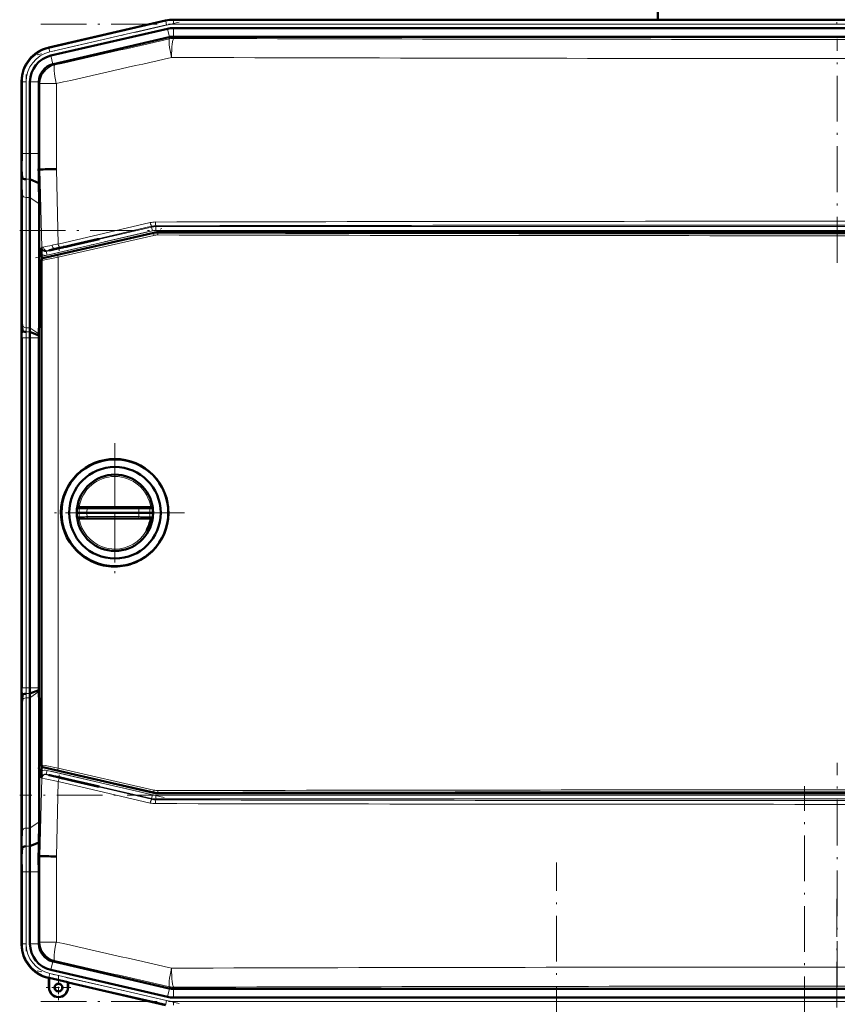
# Model space of a CAD drawing. Extents: x -2073 to 2460, y -1948 to 865.
# Tile 7 of 83: x -1758 to -1543, y 18 to 276. Entities that reach past the tile are written whole.
import ezdxf

# ---------------------------------------------------------------- set-up
doc = ezdxf.new("R2010")
doc.units = 0
doc.linetypes.add('DASHDOT', pattern=[18.5, 12, -3, 0.5, -3])

msp = doc.modelspace()

# ---------------------------------------------------------------- linework, layer by layer
at = {"color": 7, "linetype": 'DASHDOT', "lineweight": 18}
for p, q in [((-1543.26, 327.44), (-1543.26, 271.46)), ((-1715.68, 275.5), (-1752.95, 266.9)), ((-1752, 274.94), (-1334.32, 274.94)), ((-1543.16, 212.44), (-1543.16, 271.12)), ((-1755.82, 261.76), (-1755.82, 239.13)), ((-1757.52, 220.89), (-1328.8, 220.89)), ((-1753.37, 213.71), (-1719.67, 221.49)), ((-1755.82, 91.85), (-1755.82, 201.91)), ((-1732.55, 165.09), (-1732.55, 128.69)), ((-1732.55, 159.89), (-1732.55, 133.89)), ((-1714.35, 146.89), (-1750.75, 146.89)), ((-1719.55, 146.89), (-1745.55, 146.89)), ((-1719.67, 72.27), (-1753.37, 80.05)), ((-1543.16, 22.63), (-1543.16, 81.32)), ((-1551.76, -615.7), (-1551.76, 75.2)), ((-1328.8, 72.86), (-1757.52, 72.86)), ((-1755.82, 54.62), (-1755.82, 31.99)), ((-1616.8, -396.25), (-1616.8, 55.25)), ((-1543.26, -556.29), (-1543.26, 45.67)), ((-1715.68, 18.25), (-1752.95, 26.85)), ((-1752, 18.81), (-1334.32, 18.81))]:
    msp.add_line(p, q, dxfattribs=at)
at = {"color": 7, "lineweight": 50}
for p, q in [((-1590.21, 322.78), (-1590.21, 276.13)), ((-1719.27, 275.89), (-1750.04, 268.79)), ((-1719.27, 275.89), (-1749.84, 268.83)), ((-1718.78, 273.76), (-1749.35, 266.7)), ((-1717.19, 276.13), (-1696.92, 276.13)), ((-1369.13, 276.13), (-1717.19, 276.13)), ((-1717.19, 273.94), (-1696.92, 273.94)), ((-1384.12, 276.13), (-1696.92, 276.13)), ((-1384.12, 273.94), (-1696.92, 273.94)), ((-1718.29, 271.53), (-1748.66, 264.51)), ((-1718.29, 271.53), (-1718.26, 271.53)), ((-1717.16, 271.65), (-1369.15, 271.65)), ((-1757.01, 260.02), (-1757.01, 259.93)), ((-1757.01, 260.02), (-1757.01, 259.82)), ((-1757.01, 259.82), (-1757.01, 241.02)), ((-1754.82, 259.82), (-1754.82, 241.02)), ((-1752.53, 259.64), (-1752.53, 259.82)), ((-1752.53, 259.64), (-1752.53, 241.02)), ((-1756.86, 234.69), (-1757.03, 236.88)), ((-1752.55, 236.88), (-1752.21, 236.88)), ((-1752.21, 236.88), (-1751.86, 236.89)), ((-1757.01, 233.95), (-1757.01, 199.81)), ((-1757.01, 233.95), (-1757.01, 199.81)), ((-1752.48, 233.3), (-1754.86, 234.29)), ((-1754.82, 229.53), (-1754.82, 195.39)), ((-1752.44, 227.84), (-1752.44, 196.88)), ((-1722.39, 220.28), (-1751.42, 213.58)), ((-1365.05, 220.41), (-1721.26, 220.41)), ((-1745.37, 216.71), (-1743.95, 217.04)), ((-1743.96, 216.95), (-1745.37, 216.63)), ((-1736.71, 218.63), (-1743.96, 216.95)), ((-1743.96, 216.95), (-1743.95, 217.04)), ((-1743.95, 217.04), (-1737.1, 218.63)), ((-1736.71, 218.63), (-1737.1, 218.63)), ((-1751.75, 213.33), (-1751.78, 214.61)), ((-1747.21, 216.29), (-1746.22, 216.52)), ((-1746.22, 216.43), (-1747.21, 216.2)), ((-1746.22, 216.52), (-1746.08, 216.55)), ((-1746.22, 216.43), (-1746.22, 216.52)), ((-1746.07, 216.47), (-1746.22, 216.43)), ((-1746.08, 216.55), (-1745.37, 216.71)), ((-1746.07, 216.47), (-1746.08, 216.55)), ((-1745.37, 216.63), (-1746.07, 216.47)), ((-1745.37, 216.63), (-1745.37, 216.71)), ((-1751.81, 213.09), (-1751.81, 80.68)), ((-1756.81, 194.69), (-1756.99, 196.88)), ((-1752.44, 196.88), (-1752.52, 193.76)), ((-1751.81, 196.89), (-1752.44, 196.88)), ((-1752.53, 193.34), (-1754.82, 194.29)), ((-1752.52, 193.76), (-1752.53, 193.34)), ((-1757.01, 192.73), (-1757.01, 101.02)), ((-1754.82, 101.02), (-1754.82, 192.74)), ((-1752.53, 193.34), (-1752.53, 192.74)), ((-1752.53, 192.74), (-1752.53, 101.02)), ((-1742.48, 148.15), (-1742.5, 147.94)), ((-1741.39, 148.39), (-1742, 148.39)), ((-1741.39, 148.39), (-1739.74, 148.39)), ((-1726.26, 148.39), (-1739.74, 148.39)), ((-1726.26, 148.39), (-1725.43, 148.39)), ((-1725.43, 148.39), (-1724.69, 148.39)), ((-1724.69, 148.39), (-1723.93, 148.39)), ((-1723.11, 148.39), (-1723.93, 148.39)), ((-1722.61, 147.94), (-1722.63, 148.15)), ((-1741.96, 146.89), (-1742.55, 146.89)), ((-1742.48, 145.63), (-1742.5, 145.83)), ((-1741.39, 145.39), (-1742, 145.39)), ((-1739.91, 146.89), (-1741.96, 146.89)), ((-1741.39, 145.39), (-1739.74, 145.39)), ((-1739.91, 146.89), (-1726.25, 146.89)), ((-1726.26, 145.39), (-1739.74, 145.39)), ((-1726.26, 145.39), (-1723.93, 145.39)), ((-1723.36, 146.89), (-1726.25, 146.89)), ((-1723.11, 145.39), (-1723.93, 145.39)), ((-1722.55, 146.89), (-1723.36, 146.89)), ((-1722.61, 145.83), (-1722.63, 145.63)), ((-1732.81, 132.8), (-1732.55, 132.8)), ((-1752.53, 100.41), (-1752.53, 101.02)), ((-1756.81, 99.07), (-1756.99, 96.88)), ((-1752.53, 100.41), (-1754.82, 99.47)), ((-1754.82, 64.23), (-1754.82, 98.37)), ((-1752.52, 100), (-1752.53, 100.41)), ((-1752.44, 96.87), (-1752.52, 100)), ((-1751.81, 96.87), (-1752.44, 96.87)), ((-1752.44, 65.91), (-1752.44, 96.87)), ((-1757.01, 59.81), (-1757.01, 93.95)), ((-1757.01, 59.81), (-1757.01, 93.95)), ((-1751.75, 80.44), (-1751.78, 79.14)), ((-1722.39, 73.49), (-1751.42, 80.19)), ((-1746.22, 77.32), (-1747.21, 77.55)), ((-1747.21, 77.46), (-1746.22, 77.23)), ((-1746.22, 77.32), (-1746.08, 77.29)), ((-1746.22, 77.32), (-1746.22, 77.23)), ((-1746.08, 77.2), (-1746.22, 77.23)), ((-1746.08, 77.29), (-1745.38, 77.13)), ((-1746.08, 77.29), (-1746.08, 77.2)), ((-1745.37, 77.04), (-1746.08, 77.2)), ((-1745.38, 77.13), (-1743.96, 76.8)), ((-1745.38, 77.13), (-1745.37, 77.04)), ((-1743.96, 76.71), (-1745.37, 77.04)), ((-1736.71, 75.13), (-1743.96, 76.8)), ((-1743.96, 76.8), (-1743.96, 76.71)), ((-1743.96, 76.71), (-1737.1, 75.13)), ((-1737.1, 75.13), (-1736.71, 75.13)), ((-1721.26, 73.36), (-1365.05, 73.36)), ((-1752.48, 60.46), (-1754.86, 59.47)), ((-1752.51, 58.69), (-1752.48, 60.46)), ((-1756.86, 59.07), (-1757.03, 56.88)), ((-1752.55, 56.87), (-1752.51, 58.69)), ((-1752.55, 56.87), (-1752.21, 56.87)), ((-1751.86, 56.86), (-1752.21, 56.87)), ((-1757.01, 33.93), (-1757.01, 52.73)), ((-1754.82, 33.93), (-1754.82, 52.74)), ((-1752.53, 34.11), (-1752.53, 52.74)), ((-1757.01, 33.73), (-1757.01, 33.93)), ((-1752.53, 34.11), (-1752.53, 33.93)), ((-1718.29, 22.23), (-1748.66, 29.24)), ((-1718.78, 19.99), (-1749.35, 27.05)), ((-1749.84, 24.92), (-1750.04, 24.97)), ((-1749.84, 24.92), (-1750.04, 24.97)), ((-1749.84, 24.92), (-1749.81, 24.99)), ((-1749.84, 22.42), (-1749.84, 24.92)), ((-1749.81, 22.42), (-1749.81, 24.99)), ((-1749.81, 24.99), (-1744.88, 23.85)), ((-1744.88, 23.85), (-1744.84, 23.77)), ((-1744.88, 23.85), (-1744.88, 22.42)), ((-1744.84, 22.42), (-1744.84, 23.77)), ((-1744.84, 23.77), (-1744.84, 22.42)), ((-1719.27, 17.86), (-1744.84, 23.77)), ((-1718.29, 22.23), (-1718.26, 22.22)), ((-1717.19, 22.1), (-1717.16, 22.1)), ((-1717.16, 22.1), (-1369.15, 22.1)), ((-1717.19, 19.81), (-1696.92, 19.81)), ((-1384.12, 19.81), (-1696.92, 19.81))]:
    msp.add_line(p, q, dxfattribs=at)
at = {"color": 7, "lineweight": 18}
for p, q in [((-1719.23, 275.71), (-1749.85, 268.64)), ((-1719, 274.74), (-1749.63, 267.67)), ((-1719.23, 275.71), (-1719.27, 275.89)), ((-1719.23, 275.71), (-1719, 274.74)), ((-1718.26, 271.53), (-1718.78, 273.76)), ((-1717.19, 275.94), (-1717.19, 276.13)), ((-1717.19, 275.94), (-1717.19, 274.94)), ((-1717.19, 275.94), (-1369.13, 275.94)), ((-1717.19, 274.94), (-1369.13, 274.94)), ((-1717.19, 271.65), (-1717.19, 273.94)), ((-1718.24, 271.1), (-1718.29, 271.53)), ((-1717.16, 271.65), (-1717.12, 271.23)), ((-1750.04, 268.79), (-1749.85, 268.64)), ((-1749.63, 267.67), (-1749.85, 268.64)), ((-1748.83, 264.47), (-1749.35, 266.7)), ((-1748.66, 264.51), (-1748.34, 264.26)), ((-1756.82, 259.88), (-1757.01, 260.02)), ((-1756.82, 259.88), (-1756.82, 241.02)), ((-1756.82, 259.88), (-1755.82, 259.88)), ((-1755.82, 259.88), (-1755.82, 241.02)), ((-1752.53, 259.82), (-1754.82, 259.82)), ((-1752.21, 259.39), (-1752.53, 259.64)), ((-1752.21, 236.88), (-1752.21, 259.39)), ((-1747.91, 259.39), (-1752.21, 259.39)), ((-1747.91, 259.39), (-1747.91, 236.95)), ((-1756.82, 241.02), (-1757.01, 241.02)), ((-1756.82, 241.02), (-1755.82, 241.02)), ((-1754.82, 241.02), (-1755.82, 241.02)), ((-1752.53, 241.02), (-1754.82, 241.02)), ((-1751.68, 216.45), (-1752.21, 236.88)), ((-1747.91, 236.95), (-1747.4, 217.33)), ((-1754.86, 234.29), (-1755.86, 234.29)), ((-1756.82, 230.21), (-1756.82, 196.07)), ((-1755.82, 229.53), (-1755.82, 195.39)), ((-1754.82, 229.53), (-1755.82, 229.53)), ((-1752.44, 227.84), (-1754.82, 229.53)), ((-1747.4, 217.33), (-1723.29, 222.95)), ((-1722.94, 221.98), (-1747.03, 216.36)), ((-1722.92, 221.77), (-1722.94, 221.98)), ((-1721.81, 222.11), (-1721.79, 221.89)), ((-1750.58, 215.38), (-1722.92, 221.77)), ((-1722.69, 220.79), (-1750.35, 214.41)), ((-1747.48, 214.34), (-1722.36, 220.07)), ((-1722.31, 219.59), (-1747.43, 213.85)), ((-1722.69, 220.79), (-1722.92, 221.77)), ((-1722.36, 220.07), (-1722.39, 220.28)), ((-1721.79, 221.89), (-1364.53, 221.89)), ((-1721.79, 220.89), (-1721.79, 221.89)), ((-1364.53, 220.89), (-1721.79, 220.89)), ((-1721.26, 220.41), (-1721.24, 220.2)), ((-1751.8, 216.33), (-1751.68, 216.45)), ((-1750.45, 215.5), (-1750.58, 215.38)), ((-1750.35, 214.41), (-1750.58, 215.38)), ((-1747.21, 216.2), (-1747.21, 216.29)), ((-1751.74, 213.03), (-1751.81, 213.09)), ((-1751.74, 80.74), (-1751.74, 213.03)), ((-1751.42, 213.58), (-1751.35, 213.52)), ((-1747.43, 213.85), (-1747.43, 79.92)), ((-1756.99, 196.88), (-1757.03, 196.88)), ((-1754.82, 195.39), (-1755.82, 195.39)), ((-1754.82, 194.29), (-1755.82, 194.29)), ((-1752.52, 193.76), (-1754.82, 195.39)), ((-1756.82, 192.74), (-1757.01, 192.74)), ((-1756.82, 101.02), (-1756.82, 192.74)), ((-1756.82, 192.74), (-1755.82, 192.74)), ((-1754.82, 192.74), (-1755.82, 192.74)), ((-1755.82, 101.02), (-1755.82, 192.74)), ((-1752.53, 192.74), (-1754.82, 192.74)), ((-1741.89, 147.95), (-1742.5, 147.94)), ((-1739.83, 147.89), (-1726.34, 147.89)), ((-1722.61, 147.94), (-1723.43, 147.95)), ((-1741.89, 145.82), (-1742.5, 145.83)), ((-1741.89, 145.82), (-1741.23, 145.84)), ((-1739.83, 145.88), (-1726.34, 145.88)), ((-1725.32, 145.85), (-1724.4, 145.83)), ((-1724.4, 145.83), (-1723.43, 145.82)), ((-1722.61, 145.83), (-1723.43, 145.82)), ((-1756.82, 101.02), (-1757.01, 101.02)), ((-1756.82, 101.02), (-1755.82, 101.02)), ((-1754.82, 101.02), (-1755.82, 101.02)), ((-1752.53, 101.02), (-1754.82, 101.02)), ((-1754.82, 99.47), (-1755.82, 99.47)), ((-1754.82, 98.37), (-1755.82, 98.37)), ((-1755.82, 64.23), (-1755.82, 98.37)), ((-1752.52, 100), (-1754.82, 98.37)), ((-1757.03, 96.88), (-1756.99, 96.88)), ((-1756.82, 63.54), (-1756.82, 97.69)), ((-1751.81, 80.68), (-1751.74, 80.74)), ((-1751.35, 80.25), (-1751.42, 80.19)), ((-1751.68, 77.31), (-1751.8, 77.43)), ((-1750.35, 79.35), (-1750.58, 78.37)), ((-1722.92, 71.99), (-1750.58, 78.37)), ((-1750.58, 78.37), (-1750.45, 78.26)), ((-1750.35, 79.35), (-1722.69, 72.96)), ((-1722.36, 73.7), (-1747.48, 79.44)), ((-1747.43, 79.92), (-1722.31, 74.18)), ((-1747.21, 77.55), (-1747.21, 77.46)), ((-1752.21, 56.87), (-1751.68, 77.31)), ((-1747.4, 76.43), (-1747.91, 56.81)), ((-1723.29, 70.81), (-1747.4, 76.43)), ((-1747.03, 77.4), (-1722.94, 71.78)), ((-1722.69, 72.96), (-1722.92, 71.99)), ((-1722.36, 73.7), (-1722.39, 73.49)), ((-1721.79, 72.86), (-1721.79, 71.86)), ((-1721.79, 72.86), (-1364.53, 72.86)), ((-1721.24, 73.57), (-1721.26, 73.36)), ((-1722.92, 71.99), (-1722.94, 71.78)), ((-1721.81, 71.65), (-1721.79, 71.86)), ((-1364.53, 71.86), (-1721.79, 71.86)), ((-1752.44, 65.91), (-1754.82, 64.23)), ((-1754.82, 64.23), (-1755.82, 64.23)), ((-1754.86, 59.47), (-1755.86, 59.47)), ((-1752.21, 34.37), (-1752.21, 56.87)), ((-1747.91, 56.81), (-1747.91, 34.37)), ((-1756.82, 52.74), (-1757.01, 52.74)), ((-1756.82, 52.74), (-1755.82, 52.74)), ((-1756.82, 33.88), (-1756.82, 52.74)), ((-1754.82, 52.74), (-1755.82, 52.74)), ((-1755.82, 33.88), (-1755.82, 52.74)), ((-1752.53, 52.74), (-1754.82, 52.74)), ((-1757.01, 33.73), (-1756.82, 33.88)), ((-1755.82, 33.88), (-1756.82, 33.88)), ((-1752.53, 33.93), (-1754.82, 33.93)), ((-1752.21, 34.37), (-1752.53, 34.11)), ((-1752.21, 34.37), (-1747.91, 34.37)), ((-1748.83, 29.28), (-1749.35, 27.05)), ((-1748.66, 29.24), (-1748.34, 29.5)), ((-1749.85, 25.11), (-1749.63, 26.09)), ((-1719, 19.02), (-1749.63, 26.09)), ((-1749.85, 25.11), (-1750.04, 24.97)), ((-1719.23, 18.04), (-1749.85, 25.11)), ((-1749.81, 22.42), (-1749.84, 22.42)), ((-1744.88, 22.42), (-1744.84, 22.42)), ((-1718.26, 22.22), (-1718.78, 19.99)), ((-1718.24, 22.65), (-1718.29, 22.23)), ((-1717.19, 22.1), (-1717.19, 19.81)), ((-1717.16, 22.1), (-1717.12, 22.53)), ((-1719.23, 18.04), (-1719, 19.02)), ((-1717.19, 18.81), (-1369.13, 18.81)), ((-1717.19, 17.81), (-1717.19, 18.81)), ((-1719.23, 18.04), (-1719.27, 17.86))]:
    msp.add_line(p, q, dxfattribs=at)
at = {"color": 7, "linetype": 'DASHDOT', "lineweight": 18, "ltscale": 0.020221}
msp.add_line((-1747.21, 216.36), (-1747.21, 215.55), dxfattribs=at)
at = {"color": 7, "linetype": 'DASHDOT', "lineweight": 18, "ltscale": 0.019753}
msp.add_line((-1747.21, 77.4), (-1747.21, 78.19), dxfattribs=at)
at = {"color": 7, "linetype": 'DASHDOT', "lineweight": 18, "ltscale": 0.1625}
for p, q in [((-1747.34, 25.67), (-1747.34, 19.17)), ((-1744.09, 22.42), (-1750.59, 22.42))]:
    msp.add_line(p, q, dxfattribs=at)
at = {"color": 7, "linetype": 'DASHDOT', "lineweight": 18, "ltscale": 0.160231}
msp.add_line((-1747.34, 25.63), (-1747.34, 19.22), dxfattribs=at)
at = {"color": 7, "linetype": 'DASHDOT', "lineweight": 18, "ltscale": 0.160233}
msp.add_line((-1744.14, 22.42), (-1750.54, 22.42), dxfattribs=at)
at = {"color": 7, "lineweight": 18}
for points in [[(-1751.68, 216.45), (-1751.67, 216.45), (-1751.63, 216.46), (-1751.33, 216.54)], [(-1751.35, 213.52), (-1751.35, 213.52), (-1751.34, 213.52), (-1751.26, 213.53), (-1750.61, 213.65), (-1747.48, 214.34)], [(-1750.17, 215.59), (-1750.41, 215.51), (-1750.45, 215.5), (-1750.45, 215.5)], [(-1747.43, 213.85), (-1750.93, 213.16), (-1751.61, 213.04), (-1751.71, 213.03), (-1751.73, 213.03), (-1751.73, 213.03), (-1751.74, 213.03)], [(-1739.74, 148.39), (-1739.74, 148.39), (-1739.75, 148.38), (-1739.76, 148.37), (-1739.78, 148.34), (-1739.82, 148.13), (-1739.83, 147.89)], [(-1726.34, 147.89), (-1726.31, 148.24), (-1726.29, 148.34), (-1726.28, 148.37), (-1726.27, 148.38), (-1726.26, 148.38), (-1726.26, 148.39)], [(-1726.34, 147.89), (-1724.07, 147.95), (-1723.43, 147.95)], [(-1739.74, 145.39), (-1739.74, 145.39), (-1739.75, 145.39), (-1739.76, 145.4), (-1739.78, 145.43), (-1739.82, 145.65), (-1739.83, 145.88)], [(-1726.34, 145.88), (-1726.31, 145.53), (-1726.29, 145.43), (-1726.28, 145.4), (-1726.27, 145.39), (-1726.26, 145.39), (-1726.26, 145.39)], [(-1751.74, 80.74), (-1751.73, 80.74), (-1751.72, 80.74), (-1751.63, 80.73), (-1750.87, 80.6), (-1747.43, 79.92)], [(-1747.48, 79.44), (-1749.77, 79.95), (-1751.16, 80.23), (-1751.32, 80.25), (-1751.34, 80.25), (-1751.35, 80.25), (-1751.35, 80.25)], [(-1750.45, 78.26), (-1750.45, 78.26), (-1750.43, 78.25), (-1750.31, 78.21), (-1748.64, 77.78), (-1747.03, 77.4)], [(-1747.4, 76.43), (-1750.83, 77.11), (-1751.62, 77.29), (-1751.67, 77.31), (-1751.68, 77.31)]]:
    msp.add_lwpolyline(points, dxfattribs=at)
at = {"color": 7, "lineweight": 50}
for points in [[(-1747.21, 216.29), (-1748.66, 215.95), (-1749.63, 215.71), (-1749.79, 215.66), (-1749.81, 215.65), (-1749.81, 215.65)], [(-1749.81, 215.65), (-1749.81, 215.65), (-1749.81, 215.65), (-1749.77, 215.65), (-1749.37, 215.72), (-1747.21, 216.2)], [(-1742.48, 148.15), (-1742.48, 148.14), (-1742.47, 148.14), (-1742.47, 148.14), (-1742.47, 148.14), (-1742.46, 148.15), (-1742.45, 148.17)], [(-1722.66, 148.17), (-1722.64, 148.15), (-1722.64, 148.14), (-1722.64, 148.14), (-1722.63, 148.14), (-1722.63, 148.14), (-1722.63, 148.15)], [(-1742.48, 145.63), (-1742.48, 145.63), (-1742.47, 145.63), (-1742.47, 145.63), (-1742.46, 145.62), (-1742.37, 145.53), (-1742.21, 145.43)], [(-1722.66, 145.61), (-1722.64, 145.63), (-1722.64, 145.63), (-1722.64, 145.63), (-1722.63, 145.63), (-1722.63, 145.63), (-1722.63, 145.63)], [(-1749.81, 78.11), (-1749.81, 78.11), (-1749.81, 78.1), (-1749.77, 78.09), (-1749.37, 77.98), (-1747.21, 77.46)], [(-1747.21, 77.55), (-1748.66, 77.88), (-1749.63, 78.08), (-1749.79, 78.11), (-1749.81, 78.11), (-1749.81, 78.11), (-1749.81, 78.11), (-1749.81, 78.11)]]:
    msp.add_lwpolyline(points, dxfattribs=at)
for centre, radius in [((-1732.55, 146.89), 14), ((-1732.55, 146.89), 12), ((-1747.34, 22.42), 1.03), ((-1747.34, 22.42), 1)]:
    msp.add_circle(centre, radius, dxfattribs=at)
for centre, radius, start, end in [((-1717.19, 266.88), 9.25, 90.0004, 102.9992), ((-1717.19, 266.88), 9.25, 90.0004, 102.9992), ((-1717.19, 266.88), 7.06, 90.0004, 102.9993), ((-1748.02, 260.02), 8.99, 102.9916, 180.0084), ((-1747.76, 259.82), 7.06, 102.9968, 180.0034), ((-1747.53, 259.64), 5.01, 105.1072, 177.8928), ((-2104.59, 240.93), 347.59, 359.3315, 0.0143), ((-2325.07, 240.88), 570.24, 359.3376, 0.0139), ((-2445, 241), 692.47, 359.65945, 0.00195), ((-1964.23, 233.7), 207.22, 0.0687, 0.8785), ((-2363.32, 224.04), 610.9, 0.86852, 1.20439), ((-1732.43, -968.72), 1205.77, 90.73585, 90.92355), ((-2094.6, 229.13), 339.78, 0.0681, 0.8707), ((-2143.91, 227.38), 391.47, 0.0681, 0.8669), ((-1691.28, 216.14), 60.52, 179.8196, 181.4448), ((-1751.31, 213.09), 0.5, 102.9976, 180.0022), ((-1964.37, 200.06), 207.36, 359.1212, 359.9305), ((-1544.58, 200.05), 212.42, 180.0663, 180.8562), ((-2104.09, 192.82), 347.08, 359.9853, 0.6691), ((-1399.28, 192.82), 357.73, 179.3493, 180.0128), ((-1675, 195.48), 79.83, 180.0641, 180.8524), ((-1620.02, 192.76), 134.8, 179.3521, 180.0124), ((-1732.6, 146.88), 14.09, 89.8034, 134.0601), ((-1732.6, 146.88), 14.09, 44.258, 89.8038), ((-1732.6, 146.88), 14.1, 134.0696, 179.1699), ((-1732.55, 146.89), 10, 7.2346, 172.765), ((-1732.6, 146.89), 14.09, 314.0192, 44.2557), ((-1741.91, 147.71), 0.705, 129.6312, 139.5308), ((-1741.96, 147.77), 0.622, 113.4776, 129.4362), ((-1742, 147.84), 0.549, 90.4701, 113.1016), ((-1723.11, 147.83), 0.553, 67.0525, 89.5669), ((-1723.16, 147.75), 0.645, 39.9598, 66.2327), ((-1732.6, 146.89), 14.09, 179.1903, 224.261), ((-1732.55, 146.89), 10, 187.235, 352.7654), ((-1742, 145.94), 0.556, 247.1205, 269.4699), ((-1732.55, 146.88), 9.49, 330.6713, 350.9616), ((-1723.11, 145.94), 0.558, 270.5728, 292.8875), ((-1723.15, 146.01), 0.628, 293.5258, 320.519), ((-1732.6, 146.89), 14.09, 224.2714, 246.7188), ((-1732.6, 146.89), 14.09, 291.5606, 314.0155), ((-1732.6, 146.89), 14.1, 246.7224, 269.1382), ((-1732.6, 146.89), 14.09, 270.1953, 291.5621), ((-2104.09, 100.93), 347.08, 359.3309, 0.0147), ((-1399.28, 100.94), 357.73, 179.9872, 180.6507), ((-1620.02, 100.99), 134.8, 179.9876, 180.6479), ((-1675, 98.28), 79.83, 179.1476, 179.9359), ((-1964.37, 93.7), 207.36, 0.0695, 0.8788), ((-1544.58, 93.7), 212.42, 179.1438, 179.9337), ((-1751.31, 80.68), 0.5, 179.9976, 257.0022), ((-1691.28, 77.61), 60.52, 178.5511, 180.1764), ((-1721.26, 78.36), 5, 257.002, 269.998), ((-2143.91, 66.38), 391.47, 359.1331, 359.9319), ((-2094.6, 64.63), 339.78, 359.1293, 359.9319), ((-1964.23, 60.06), 207.22, 359.1215, 359.9313), ((-2325.07, 52.87), 570.24, 359.9861, 0.6624), ((-2104.59, 52.82), 347.59, 359.9857, 0.6685), ((-2445.02, 52.76), 692.48, 359.99805, 0.34054), ((-1732.41, 1263.61), 1206.9, 269.07649, 269.26401), ((-1748.02, 33.73), 8.99, 179.9916, 257.0084), ((-1747.76, 33.93), 7.06, 179.9966, 257.0032), ((-1747.53, 34.12), 5, 182.1029, 254.9076), ((-1747.34, 22.42), 2.5, 180, 360), ((-1747.34, 22.42), 2.47, 180, 0), ((-1747.34, 22.42), 1, 141.2591, 270), ((-1747.34, 22.42), 2.5, 270, 360), ((-1717.19, 26.88), 7.06, 257.0007, 269.9996)]:
    msp.add_arc(centre, radius, start, end, dxfattribs=at)
at = {"color": 7, "lineweight": 18}
for centre, radius, start, end in [((-1717.19, 266.88), 9.06, 90.0004, 102.9992), ((-1717.19, 266.89), 8.05, 89.9878, 103.0122), ((-14414.29, 56041.76), 57197.52, 282.793761, 282.824689), ((-1543.16, 55920.27), 55649.31, 269.820896, 270.179106), ((-1747.83, 259.88), 8.99, 102.9997, 180.0003), ((-1747.83, 259.88), 7.99, 102.9916, 180.0084), ((-14452.83, 56399.82), 57560.09, 282.7515782, 282.7824028), ((-1543.16, 56295.52), 56029.56, 269.821504, 270.178498), ((-2290.8, 240.89), 533.98, 359.3347, 0.0141), ((-2324.93, 240.88), 569.11, 359.3363, 0.014), ((-2075.07, 229.83), 318.25, 0.0684, 0.8743), ((-2094.96, 229.13), 339.14, 0.0683, 0.8723), ((-1721.93, 217.11), 5.99, 90.1091, 103.1288), ((-1721.8, 217.11), 5, 90.1491, 103.1472), ((-1543.16, -83589.28), 83812.57, 89.8777831, 90.1222151), ((-1543.16, -83475.74), 83698.04, 89.8777011, 90.122297), ((-1721.79, 216.89), 4, 90.0047, 102.9953), ((-1721.25, 215.2), 5, 89.8884, 102.8902), ((-1721.31, 215.21), 4.49, 89.8605, 102.8892), ((-1543.15, 84005.46), 83785.95, 269.8781811, 270.1218207), ((-1543.15, 83948.55), 83728.55, 269.8781333, 270.1218617), ((-1730.2, 119.73), 99.08, 100.9623, 102.3111), ((-1690.46, -79.53), 302.27, 100.857, 101.1749), ((-1750.8, 216.35), 0.999, 181.46, 283.0819), ((-1750.8, 216.36), 2, 240.6635, 283.005), ((-1741, 181.76), 35.05, 103.9245, 105.1673), ((-1721.37, 103.53), 115.71, 103.48, 104.0366), ((-1700.94, 18.68), 202.98, 103.1255, 103.506), ((-1655.56, 196.18), 101.27, 180.063, 180.8443), ((-1585.35, 192.77), 171.48, 179.3589, 180.0115), ((-1675.39, 195.48), 80.44, 180.0631, 180.8454), ((-1619.65, 192.76), 136.17, 179.358, 180.0116), ((-1732.55, 146.89), 9.5, 90.0034, 170.9626), ((-1732.55, 146.89), 9.5, 9.0358, 89.9967), ((-1732.59, 146.78), 9.37, 172.8589, 179.3713), ((-1741.39, 147.89), 0.499, 90.1296, 173.0452), ((-1746.36, -67.39), 215.38, 88.2621, 88.8097), ((-1733.12, 146.84), 6.79, 171.029, 179.5801), ((-1733.1, 146.79), 6.85, 0.8052, 9.28), ((-1723.93, 147.89), 0.499, 7.3818, 89.8716), ((-1732.67, 146.75), 9.31, 0.8578, 7.4328), ((-1732.59, 146.99), 9.37, 180.6287, 187.1411), ((-1732.56, 146.88), 9.5, 189.0224, 249.7178), ((-1741.39, 145.88), 0.499, 186.9548, 269.8704), ((-1744.22, 281.7), 135.89, 271.258, 271.8505), ((-1733.07, 146.94), 6.84, 180.4513, 188.9396), ((-1733.1, 146.98), 6.85, 350.72, 359.1948), ((-1723.07, 243.29), 97.47, 268.0827, 268.6817), ((-1723.93, 145.88), 0.499, 270.1284, 352.6182), ((-1732.67, 147.03), 9.31, 352.5672, 359.1422), ((-1732.55, 146.88), 9.5, 269.9976, 330.6837), ((-1732.55, 146.89), 9.51, 249.7324, 269.9982), ((-1585.35, 100.99), 171.48, 179.9885, 180.6411), ((-1619.65, 100.99), 136.17, 179.9884, 180.642), ((-1655.56, 97.57), 101.27, 179.1557, 179.937), ((-1675.39, 98.28), 80.44, 179.1546, 179.9369), ((-1750.8, 77.4), 0.999, 76.9181, 178.54), ((-1750.8, 77.4), 2, 76.9951, 119.3366), ((-1721.79, 76.86), 4, 257.0047, 269.9953), ((-1721.25, 78.57), 5, 257.1098, 270.1116), ((-1721.31, 78.56), 4.49, 257.1108, 270.1395), ((-1543.15, -83711.7), 83785.95, 89.8781793, 90.1218189), ((-1543.15, -83654.79), 83728.55, 89.8781383, 90.1218667), ((-1721.93, 76.64), 5.99, 256.8712, 269.8909), ((-1721.8, 76.65), 5, 256.8528, 269.8509), ((-1543.16, 83883.03), 83812.57, 269.8777849, 270.1222169), ((-1543.16, 83769.49), 83698.04, 269.877703, 270.1222989), ((-2075.07, 63.92), 318.25, 359.1257, 359.9316), ((-2094.96, 64.63), 339.14, 359.1277, 359.9317), ((-2324.93, 52.87), 569.11, 359.986, 0.6637), ((-2290.8, 52.87), 533.98, 359.9859, 0.6653), ((-1747.83, 33.88), 8.99, 179.9996, 257.0003), ((-1747.83, 33.88), 7.99, 179.9916, 257.0084), ((-1747.21, 34.37), 5, 180.0358, 256.9642), ((-14452.83, -56106.07), 57560.09, 77.2175972, 77.2484218), ((-14414.29, -55748.01), 57197.52, 77.175311, 77.206239), ((-1543.16, -56001.77), 56029.56, 89.821502, 90.178496), ((-1717.11, 27.53), 5, 257.0045, 269.8157), ((-1543.16, -55626.52), 55649.31, 89.820894, 90.179104), ((-1717.19, 26.86), 8.05, 256.9878, 270.0122)]:
    msp.add_arc(centre, radius, start, end, dxfattribs=at)
for centre, major_axis, ratio, start_param, end_param in [((-1717.12, 266.23), (1.11, -4.88), 0.116076, 3.167951, 4.685971), ((-1717.12, 266.23), (4.97, 0.57), 0.999653, 1.457389, 1.684204), ((-1717.12, 266.23), (-0.02, -5), 0.119003, 3.16796, 4.712762), ((-1747.22, 259.39), (3.11, 3.91), 0.999441, 0.899117, 2.242476), ((-1747.22, 259.39), (1.11, -4.88), 0.136195, 3.168019, 4.681472), ((-1755.82, 230.24), (-1, 0), 0.707107, 0.034907, 1.570796), ((-1723.16, 222.95), (0.227, -0.974), 0.119647, 4.684508, 6.265606), ((-1721.81, 223.11), (0, -1), 0.121885, 4.712128, 6.265601), ((-1721.79, 216.9), (-4.97, -0.57), 0.999846, 4.59896, 4.825818), ((-1722.25, 219.59), (0.111, -0.487), 0.119115, 3.159171, 4.685159), ((-1721.24, 219.7), (-0.001, -0.5), 0.121453, 3.159176, 4.712648), ((-1748.57, 217.02), (0.234, -0.972), 0.460439, 4.611399, 6.263521), ((-1747.26, 217.33), (0.227, -0.974), 0.135666, 4.680737, 6.265569), ((-1750.68, 216.47), (0.682, -0.732), 0.99939, 3.988967, 5.7599), ((-1750.4, 216.56), (0.266, -0.964), 0.924796, 4.485603, 6.237294), ((-1747.36, 213.85), (0.111, -0.487), 0.135841, 3.159209, 4.68138), ((-1751.24, 213.03), (-0.311, -0.391), 0.999751, 4.040558, 5.38422), ((-1755.82, 196.09), (-1, 0), 0.707107, 0.034907, 1.570796), ((-1755.82, 97.66), (-1, 0), 0.707107, 4.712389, 6.248279), ((-1751.24, 80.74), (-0.311, 0.391), 0.999751, 0.898966, 2.242627), ((-1750.68, 77.28), (-0.682, -0.732), 0.99939, 3.664878, 5.435811), ((-1747.36, 79.92), (-0.111, -0.487), 0.135841, 4.743398, 6.265569), ((-1747.26, 76.43), (-0.227, -0.974), 0.135666, 3.159209, 4.744041), ((-1722.25, 74.18), (-0.111, -0.487), 0.119115, 4.739619, 6.265607), ((-1721.24, 74.07), (0.001, -0.5), 0.121453, 4.71213, 6.265602), ((-1723.16, 70.81), (-0.227, -0.974), 0.119647, 3.159172, 4.74027), ((-1721.79, 76.86), (4.97, -0.57), 0.999846, 4.59896, 4.825818), ((-1721.81, 70.65), (0, -1), 0.121885, 3.159177, 4.71265), ((-1755.82, 63.52), (-1, 0), 0.707107, 4.712389, 6.248279), ((-1747.22, 34.37), (-1.11, -4.88), 0.136195, 4.743306, 6.256759), ((-1717.12, 27.52), (-1.11, -4.88), 0.116076, 4.738807, 6.256827), ((-1717.12, 27.52), (0.02, -5), 0.119003, 4.712015, 6.256818), ((-1717.12, 27.52), (-4.97, 0.57), 0.999653, 1.681064, 1.684203)]:
    msp.add_ellipse(centre, major_axis=major_axis, ratio=ratio, start_param=start_param, end_param=end_param, dxfattribs=at)
at = {"color": 7, "lineweight": 50}
for centre, major_axis, ratio, start_param, end_param in [((-1717.16, 266.66), (4.97, 0.57), 0.999653, 1.457389, 1.679108), ((-1747.54, 259.64), (3.11, 3.91), 0.999441, 0.899117, 0.934706), ((-1755.86, 234.7), (1, 0), 0.414215, 3.173659, 4.709549), ((-1721.26, 215.41), (-4.97, -0.57), 0.999846, 4.59896, 4.825818), ((-1755.81, 194.7), (1, 0), 0.414215, 3.173659, 4.709549), ((-1732.55, 146.89), (10.01, -0.03), 0.999848, 3.039511, 3.144781), ((-1732.57, 146.89), (10.01, 0.04), 0.999848, 6.279569, 6.384829), ((-1732.55, 146.89), (10.01, 0.03), 0.999848, 3.138404, 3.243674), ((-1732.57, 146.89), (10.01, -0.04), 0.999848, 6.181541, 6.286801), ((-1755.81, 99.05), (1, 0), 0.414343, 1.573592, 3.109513), ((-1755.86, 59.05), (1, 0), 0.414186, 1.573647, 3.10953), ((-1747.54, 34.11), (3.11, -3.91), 0.999441, 5.34848, 5.384068), ((-1717.16, 27.1), (4.97, -0.57), 0.999653, 4.604077, 4.820701)]:
    msp.add_ellipse(centre, major_axis=major_axis, ratio=ratio, start_param=start_param, end_param=end_param, dxfattribs=at)

doc.saveas('drawing.dxf')
